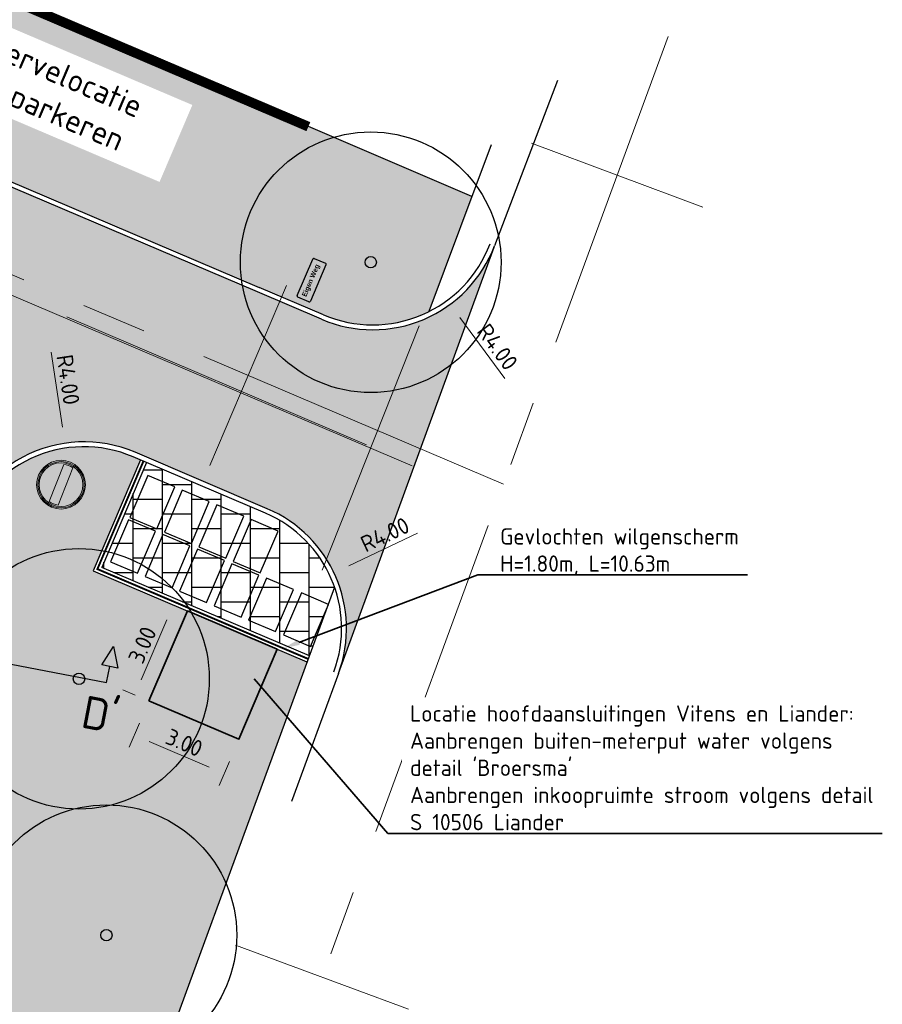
# Model space of a CAD drawing. Header units: metres. Extents: x 186340 to 190086, y 444329 to 445139.
# Tile 12 of 62: x 186487 to 186514, y 444454 to 444484. Entities that reach past the tile are written whole.
import ezdxf
from ezdxf import colors
from ezdxf.entities.mleader import LeaderData, LeaderLine
from ezdxf.enums import TextEntityAlignment as Align
from ezdxf.math import Vec2, Vec3

# ---------------------------------------------------------------- set-up
doc = ezdxf.new("R2010")
doc.units = ezdxf.units.M
doc.linetypes.add('AM-AS', pattern=[16, 10, -2, 2, -2])
doc.layers.get('0').update_dxf_attribs({"lineweight": 25})
doc.layers.get('Defpoints').update_dxf_attribs({"color": 5, "lineweight": 25})
doc.layers.add('B-WE-GR-BOOM-S', color=253, linetype='Continuous', lineweight=25, transparency=0.25)
doc.layers.add('JT-VKB-ZWART', color=7, linetype='Continuous')
doc.layers.add('N-WE-AM-PROFIEL-SD', color=7, linetype='Continuous')
doc.layers.add('N-WE-AM-AS_WEG-G', color=10, linetype='AM-AS', lineweight=5, plot=False)
for name, color, linetype, lineweight in [('N-WE-AM-CONSTRUCTIELIJN-G', 30, 'Continuous', 25), ('N-WE-VH-MATERIAALGRENS-G', 240, 'Continuous', 35), ('X-XX-AL-MAATVOERING-M', 7, 'Continuous', 18), ('X-XX-AL-T35', 50, 'Continuous', 35)]:
    doc.layers.add(name, color=color, linetype=linetype, lineweight=lineweight)
for name, color, linetype, lineweight, true_color in [('N-WE-GR-GROEN-V', 7, 'Continuous', 25, 0xd2e4d4), ('N-WE-VH-VERHARDING_RIJBAAN-V', 7, 'Continuous', 25, 0xcccccc), ('N-WE-VH-VERHARDING_TROTTOIR-V', 7, 'Continuous', 25, 0xb2b2ae)]:
    doc.layers.add(name, color=color, linetype=linetype, lineweight=lineweight, true_color=true_color)
doc.layers.add('X-XX-AL-HULPLIJN-G', color=7, linetype='Continuous', lineweight=18, true_color=0xff7f9f, plot=False)
doc.styles.add('ANWB Uu', font='txt', dxfattribs={"height": 5})
doc.styles.add('NLCS-ISO', font='NLCS-ISO.ttf')
doc.styles.add('NLCS-ISO-ANNOTATIEF-T35', font='NLCS-ISO.ttf', dxfattribs={"height": 3.5})
doc.styles.add('NLCS-ISO-M200-T25', font='NLCS-ISO.ttf', dxfattribs={"height": 0.5})
doc.dimstyles.new('NLCS-M200-T25-PIJL_L2_H1', dxfattribs={"dimscale": 0.2, "dimtxt": 2.5, "dimasz": 2.5, "dimexe": 2, "dimexo": 2, "dimgap": 0.7, "dimtad": 1, "dimzin": 0, "dimdsep": 46, "dimtxsty": 'NLCS-ISO-M200-T25', "dimcen": 0, "dimdle": 2, "dimclrd": 256, "dimclre": 256, "dimclrt": 256, "dimadec": 1, "dimazin": 0, "dimtfac": 1, "dimtdec": 3, "dimtofl": 0, "dimtmove": 0, "dimatfit": 3, "dimfxl": 2, "dimfxlon": 1, "dimtfillclr": 256, "dimtolj": 1, "dimtzin": 0, "dimlwd": -1, "dimlwe": -1, "dimarcsym": 0})

# ---------------------------------------------------------------- blocks, each defined once
blk = doc.blocks.new('*U4')
for radius in [4, 0.175]:
    blk.add_circle((0, 0), radius)
blk = doc.blocks.new('*U125')
for p, q in [((-0.151, 0.538), (0.212, 1.105)), ((0.212, 1.105), (0.34, 0.444)), ((0.34, 0.444), (-0.151, 0.538)), ((0, 0), (0.094, 0.491)), ((17.833, -2.92), (18.197, -2.354)), ((18.197, -2.354), (18.324, -3.015)), ((18.324, -3.015), (17.833, -2.92)), ((17.984, -3.459), (18.079, -2.968))]:
    blk.add_line(p, q)
blk.add_lwpolyline([(0, 0), (17.984, -3.459)])
at = {"style": 'NLCS-ISO'}
for tag, p in [('PROFIELNR', (-0.094, -0.491)), ('PROFIELNR2', (17.89, -3.95))]:
    blk.add_attdef(tag, text='', height=1, rotation=349.1145, dxfattribs=at).set_placement(p, align=Align.TOP_CENTER)
blk = doc.blocks.new('*D229')
at = {"layer": 'Defpoints', "color": 0, "transparency": 16777216}
for p in [(186488.701, 444471.218), (186489.289, 444467.262)]:
    blk.add_point(p, dxfattribs=at)
at = {"layer": 'X-XX-AL-MAATVOERING-M', "transparency": 16777216}
blk.add_line((186488.285, 444474.017), (186488.627, 444471.713), dxfattribs=at)
blk.add_solid([(186488.71, 444471.725), (186488.545, 444471.7), (186488.701, 444471.218)], dxfattribs=at)
at = {"layer": 'X-XX-AL-MAATVOERING-M', "transparency": 16777216, "insert": (186488.805, 444473.17), "char_height": 0.5, "attachment_point": 5, "rotation": 278.4577, "style": 'NLCS-ISO-M200-T25'}
blk.add_mtext('\\A1;R4.00', dxfattribs=at)
blk = doc.blocks.new('*D230')
at = {"layer": 'Defpoints', "color": 0, "transparency": 16777216}
for p in [(186498.151, 444478.702), (186500.527, 444475.484)]:
    blk.add_point(p, dxfattribs=at)
at = {"layer": 'X-XX-AL-MAATVOERING-M', "transparency": 16777216}
blk.add_line((186502.207, 444473.207), (186500.824, 444475.082), dxfattribs=at)
blk.add_solid([(186500.891, 444475.131), (186500.757, 444475.032), (186500.527, 444475.484)], dxfattribs=at)
at = {"layer": 'X-XX-AL-MAATVOERING-M', "transparency": 16777216, "insert": (186501.978, 444474.175), "char_height": 0.5, "attachment_point": 5, "rotation": 306.4333, "style": 'NLCS-ISO-M200-T25'}
blk.add_mtext('\\A1;R4.00', dxfattribs=at)
blk = doc.blocks.new('*D231')
at = {"layer": 'Defpoints', "color": 0, "transparency": 16777216}
for p in [(186496.962, 444467.243), (186493.346, 444465.531)]:
    blk.add_point(p, dxfattribs=at)
at = {"layer": 'X-XX-AL-MAATVOERING-M', "transparency": 16777216}
blk.add_line((186499.52, 444468.454), (186497.414, 444467.457), dxfattribs=at)
blk.add_solid([(186497.378, 444467.532), (186497.449, 444467.382), (186496.962, 444467.243)], dxfattribs=at)
at = {"layer": 'X-XX-AL-MAATVOERING-M', "transparency": 16777216, "insert": (186498.526, 444468.415), "char_height": 0.5, "attachment_point": 5, "rotation": 25.335, "style": 'NLCS-ISO-M200-T25'}
blk.add_mtext('\\A1;R4.00', dxfattribs=at)
blk = doc.blocks.new('N-SVW-VERKEERSTEKEN_BORD_C02-SO')
at = {"true_color": 0xff0000}
h = blk.add_hatch(color=1, dxfattribs=at)
h.dxf.hatch_style = 1
h.paths.add_polyline_path([(-3.75, 0), (-3.55, 0, -1), (3.55, 0), (3.75, 0, 1)])
at = {"true_color": 0xffffff}
h = blk.add_hatch(color=7, dxfattribs=at)
h.dxf.hatch_style = 1
h.paths.add_polyline_path([(3.35, 0), (3.55, 0, 1), (-3.55, 0), (-3.35, 0, -1)])
at = {"true_color": 0xff0000}
h = blk.add_hatch(color=1, dxfattribs=at)
h.dxf.hatch_style = 1
h.paths.add_polyline_path([(-3.35, 0), (-3.15, 0, -0.060174), (-3.06, 0.75), (3.06, 0.75, -0.060174), (3.15, 0), (3.35, 0, 1)])
h = blk.add_hatch(color=1, dxfattribs=at)
h.dxf.hatch_style = 1
h.paths.add_polyline_path([(-3.55, 0), (-3.75, 0, 1), (3.75, 0), (3.55, 0, -1)])
at = {"true_color": 0xffffff}
h = blk.add_hatch(color=7, dxfattribs=at)
h.dxf.hatch_style = 1
h.paths.add_polyline_path([(-3.35, 0), (-3.55, 0, 1), (3.55, 0), (3.35, 0, -1)])
at = {"true_color": 0xff0000}
h = blk.add_hatch(color=1, dxfattribs=at)
h.dxf.hatch_style = 1
h.paths.add_polyline_path([(3.35, 0), (3.15, 0, -0.060174), (3.06, -0.75), (-3.06, -0.75, -0.060174), (-3.15, 0), (-3.35, 0, 1)])
at = {"true_color": 0xffffff}
h = blk.add_hatch(color=7, dxfattribs=at)
h.dxf.hatch_style = 1
h.paths.add_polyline_path([(3.06, -0.75, 0.120784), (3.06, 0.75), (-3.06, 0.75, 0.120784), (-3.06, -0.75)])
at = {"color": 7, "lineweight": 0, "true_color": 0xffffff}
blk.add_lwpolyline([(-3.06, -0.75), (3.06, -0.75, 0.120784), (3.06, 0.75), (-3.06, 0.75, 0.120784)], format="xyb", close=True, dxfattribs=at)
at = {"color": 1, "lineweight": 0, "true_color": 0xff0000}
blk.add_circle((0, 0), 3.75, dxfattribs=at)
at = {"color": 7, "lineweight": 0, "true_color": 0xffffff}
for radius in [3.55, 3.35]:
    blk.add_circle((0, 0), radius, dxfattribs=at)
blk = doc.blocks.new('EIGENWEG')
at = {"true_color": 0xffffff}
h = blk.add_hatch(color=7, dxfattribs=at)
h.dxf.hatch_style = 1
h.paths.add_polyline_path([(1.1, 14.6, 0.414214), (0, 13.5), (0, 1.1, 0.414214), (1.1, 0), (41.6, 0), (41.9, 0, 0.414214), (43, 1.1), (43, 13.5, 0.414214), (41.9, 14.6), (41.6, 14.6)])
h.paths.add_polyline_path([(10.5, 16.7), (32.5, 16.7), (32.5, 23.5), (10.5, 23.5)], flags=9)
at = {"layer": 'JT-VKB-ZWART'}
for p, q in [((0, 1.1, 500), (0, 13.5, 500)), ((1.1, 14.6, 500), (41.6, 14.6, 500)), ((41.9, 14.6, 500), (41.6, 14.6, 500)), ((43, 13.5, 500), (43, 1.1, 500)), ((41.6, 0, 500), (1.1, 0, 500)), ((41.9, 0, 500), (41.6, 0, 500))]:
    blk.add_line(p, q, dxfattribs=at)
for centre, start, end in [((1.1, 13.5, 500), 90, 180), ((41.9, 13.5, 500), 0, 90), ((1.1, 1.1, 500), 180, 270), ((41.9, 1.1, 500), 270, 0)]:
    blk.add_arc(centre, 1.1, start, end, dxfattribs=at)
at = {"color": 18, "true_color": 0x000000, "insert": (3.2, 10.6, 500), "char_height": 5, "attachment_point": 1, "style": 'ANWB Uu'}
blk.add_mtext_dynamic_manual_height_columns('{\\fAnwb Uu|b1|i0|c0|p2;Eigen Weg}', width=40.774, gutter_width=0.9, heights=[0], dxfattribs=at)
blk = doc.blocks.new('*D309')
at = {"layer": 'Defpoints', "color": 0, "transparency": 16777216}
for p in [(186491.285, 444463.312), (186490.835, 444462.258), (186494.044, 444462.135)]:
    blk.add_point(p, dxfattribs=at)
at = {"layer": 'X-XX-AL-MAATVOERING-M', "transparency": 16777216}
for p, q in [((186490.992, 444462.626), (186490.678, 444461.89)), ((186493.135, 444461.277), (186491.295, 444462.061)), ((186493.752, 444461.449), (186493.438, 444460.713))]:
    blk.add_line(p, q, dxfattribs=at)
for points in [[(186491.328, 444462.138), (186491.262, 444461.985), (186490.835, 444462.258)], [(186493.167, 444461.354), (186493.102, 444461.2), (186493.595, 444461.081)]]:
    blk.add_solid(points, dxfattribs=at)
at = {"layer": 'X-XX-AL-MAATVOERING-M', "transparency": 16777216, "insert": (186492.368, 444462.028), "char_height": 0.5, "attachment_point": 5, "rotation": 336.9031, "style": 'NLCS-ISO-M200-T25'}
blk.add_mtext('\\A1;3.00', dxfattribs=at)
blk = doc.blocks.new('*D310')
at = {"layer": 'Defpoints', "color": 0, "transparency": 16777216}
for p in [(186492.029, 444466.256), (186492.409, 444466.094), (186491.232, 444463.335)]:
    blk.add_point(p, dxfattribs=at)
at = {"layer": 'X-XX-AL-MAATVOERING-M', "transparency": 16777216}
for p, q in [((186492.041, 444466.251), (186491.661, 444466.413)), ((186491.048, 444463.957), (186491.833, 444465.796)), ((186490.864, 444463.492), (186490.484, 444463.654))]:
    blk.add_line(p, q, dxfattribs=at)
for points in [[(186491.756, 444465.829), (186491.91, 444465.764), (186492.029, 444466.256)], [(186490.972, 444463.989), (186491.125, 444463.924), (186490.852, 444463.497)]]:
    blk.add_solid(points, dxfattribs=at)
at = {"layer": 'X-XX-AL-MAATVOERING-M', "transparency": 16777216, "insert": (186491.082, 444465.029), "char_height": 0.5, "attachment_point": 5, "rotation": 66.9031, "style": 'NLCS-ISO-M200-T25'}
blk.add_mtext('\\A1;3.00', dxfattribs=at)

msp = doc.modelspace()

# ---------------------------------------------------------------- hatches: boundary and pattern name
at = {"layer": 'N-WE-GR-GROEN-V', "transparency": 33554687}
h = msp.add_hatch(color=256, dxfattribs=at)
h.dxf.hatch_style = 1
edge = h.paths.add_edge_path()
edge.add_line((186501.193, 444478.796), (186496.176, 444480.936))
edge.add_line((186496.176, 444480.936), (186475.48, 444489.763))
edge.add_line((186475.48, 444489.763), (186473.547, 444485.229))
edge.add_arc((186474.307, 444485.61), 0.85, 206.5828, 246.9031)
edge.add_line((186473.973, 444484.828), (186494.67, 444476.001))
edge.add_line((186494.67, 444476.001), (186496.641, 444475.161))
edge.add_arc((186498.151, 444478.702), 3.85, 246.9031, 296.5578)
edge.add_line((186499.872, 444475.259), (186501.193, 444478.796))
h = msp.add_hatch(color=256, dxfattribs=at)
h.dxf.hatch_style = 1
edge = h.paths.add_edge_path()
edge.add_line((186495.221, 444464.895), (186494.044, 444462.135))
edge.add_line((186494.044, 444462.135), (186491.285, 444463.312))
edge.add_line((186491.285, 444463.312), (186492.462, 444466.072))
edge.add_line((186492.462, 444466.072), (186489.571, 444467.304))
edge.add_line((186489.571, 444467.304), (186491.023, 444470.708))
edge.add_line((186491.023, 444470.708), (186490.8, 444470.803))
edge.add_arc((186489.289, 444467.262), 3.85, 66.9031, 163.0214)
edge.add_arc((186486.42, 444468.138), 0.85, 163.0214, 214.1145)
edge.add_line((186485.716, 444467.661), (186486.825, 444466.025))
edge.add_arc((186485.873, 444465.38), 1.15, -10.8855, 34.1145, ccw=False)
edge.add_line((186487.002, 444465.163), (186481.874, 444438.496))
edge.add_arc((186480.744, 444438.713), 1.15, 304.1145, 349.1145, ccw=False)
edge.add_line((186481.389, 444437.761), (186479.733, 444436.64))
edge.add_arc((186480.21, 444435.936), 0.85, 124.1145, 169.1145)
edge.add_line((186479.375, 444436.096), (186479.211, 444435.243))
edge.add_arc((186483.974, 444434.328), 4.85, 169.1145, 211.6409)
edge.add_arc((186482.271, 444433.278), 2.85, 211.6409, 269.2103)
edge.add_line((186482.232, 444430.429), (186487.715, 444444.627))
edge.add_line((186487.715, 444444.627), (186488.645, 444444.268))
edge.add_line((186488.645, 444444.268), (186489.559, 444446.569))
edge.add_line((186489.559, 444446.569), (186496.131, 444464.507))
edge.add_line((186496.131, 444464.507), (186495.221, 444464.895))
at = {"layer": 'N-WE-VH-MATERIAALGRENS-G', "true_color": 0xff0000, "transparency": 33554610}
h = msp.add_hatch(color=1, dxfattribs=at)
h.dxf.hatch_style = 1
h.paths.add_polyline_path([(186492.462, 444466.072), (186491.285, 444463.312), (186494.044, 444462.135), (186495.221, 444464.895)])
at = {"layer": 'N-WE-VH-VERHARDING_RIJBAAN-V', "transparency": 33554687}
h = msp.add_hatch(color=256, dxfattribs=at)
h.dxf.hatch_style = 1
h.paths.add_polyline_path([(186501.877, 444477.248, -0.423322), (186496.582, 444475.023), (186494.611, 444475.864), (186464.61, 444488.658, -0.112086), (186462.817, 444489.956), (186457.912, 444495.534, -0.056463), (186457.783, 444495.719), (186428.099, 444504.819), (186427.955, 444504.863, 0.414214), (186427.518, 444504.631), (186425.965, 444499.564, 0.414214), (186426.197, 444499.126), (186426.579, 444499.009), (186452.999, 444490.91, -0.13892), (186455.289, 444489.431), (186459.457, 444484.69, 0.047954), (186460.155, 444484.035), (186478.964, 444476.014, -0.353081), (186481.913, 444470.47), (186474.711, 444433.023, 0.286694), (186476.238, 444429.069), (186478.804, 444427.143, -0.341266), (186480.429, 444421.249), (186484.994, 444432.019, -0.598081), (186479.717, 444431.705, -0.187716), (186479.064, 444435.272), (186479.228, 444436.125), (186485.361, 444468.017, -0.478108), (186490.858, 444470.941), (186494.916, 444469.211, -0.398325), (186497.106, 444464.165)])
at = {"layer": 'N-WE-VH-VERHARDING_TROTTOIR-V'}
h = msp.add_hatch(dxfattribs=at)
h.set_pattern_fill('AVH-TEGEL_300X300_HALFST-SO', color=256, scale=3, pattern_type=2)
h.set_pattern_definition([(0, (0, 0), (0.9, 0.45), [0.9, -0.9]), (90, (0, 0), (-0.9, 6e-17), [])])
h.paths.add_polyline_path([(186494.857, 444469.073), (186491.207, 444470.629), (186489.834, 444467.41), (186496.209, 444464.691), (186496.982, 444466.797, 0.211202)])

# ---------------------------------------------------------------- linework, layer by layer
at = {"layer": 'N-WE-AM-AS_WEG-G'}
for p, q in [((186497.963, 444471.173), (186461.025, 444486.925)), ((186492.717, 444444.29), (186507.923, 444485.614)), ((186508.28, 444478.461), (186503.027, 444480.43)), ((186502.162, 444469.958), (186485.646, 444477.002)), ((186495.502, 444476.06), (186493.148, 444470.541)), ((186499.252, 444453.847), (186493.939, 444455.815))]:
    msp.add_line(p, q, dxfattribs=at)
at = {"layer": 'N-WE-AM-CONSTRUCTIELIJN-G'}
for p, q in [((186494.611, 444475.864), (186464.61, 444488.658)), ((186503.816, 444482.352), (186501.891, 444477.282)), ((186497.103, 444464.156), (186501.873, 444477.236)), ((186496.641, 444475.161), (186494.67, 444476.001)), ((186496.582, 444475.023), (186494.611, 444475.864)), ((186494.916, 444469.211), (186490.858, 444470.941)), ((186491.207, 444470.629), (186489.834, 444467.41)), ((186494.857, 444469.073), (186490.8, 444470.803)), ((186496.209, 444464.691), (186489.834, 444467.41)), ((186497.103, 444464.156), (186495.663, 444460.223))]:
    msp.add_line(p, q, dxfattribs=at)
at = {"layer": 'N-WE-AM-CONSTRUCTIELIJN-G', "const_width": 0.3, "flags": 128}
msp.add_lwpolyline([(186496.176, 444480.936), (186464.278, 444494.54), (186464.551, 444495.151)], dxfattribs=at)
at = {"layer": 'N-WE-AM-CONSTRUCTIELIJN-G'}
msp.add_lwpolyline([(186475.204, 444489.88), (186473.525, 444485.943, 0.414214), (186473.973, 444484.828), (186494.67, 444476.001, 0.414214)], format="xyb", dxfattribs=at)
at = {"layer": 'N-WE-AM-CONSTRUCTIELIJN-G', "flags": 128}
for points in [[(186501.193, 444478.796), (186496.176, 444480.936)], [(186501.785, 444480.382), (186499.873, 444475.26)], [(186496.982, 444466.797), (186489.559, 444446.569), (186488.623, 444444.212)]]:
    msp.add_lwpolyline(points, dxfattribs=at)
at = {"layer": 'N-WE-AM-CONSTRUCTIELIJN-G'}
msp.add_lwpolyline([(186491.023, 444470.708), (186489.571, 444467.304), (186496.131, 444464.507)], dxfattribs=at)
at = {"layer": 'N-WE-AM-CONSTRUCTIELIJN-G', "const_width": 0.06}
msp.add_lwpolyline([(186491.115, 444470.669), (186489.702, 444467.357), (186496.17, 444464.599)], dxfattribs=at)
at = {"layer": 'N-WE-AM-CONSTRUCTIELIJN-G', "flags": 128}
for points in [[(186490.699, 444468.943), (186491.527, 444468.59), (186492.076, 444469.878), (186491.249, 444470.231)], [(186491.757, 444468.492), (186492.585, 444468.139), (186493.134, 444469.427), (186492.306, 444469.78)], [(186492.815, 444468.041), (186493.643, 444467.688), (186494.192, 444468.976), (186493.364, 444469.329)], [(186490.108, 444467.584), (186490.936, 444467.231), (186491.485, 444468.519), (186490.657, 444468.872)], [(186493.873, 444467.59), (186494.701, 444467.237), (186495.25, 444468.525), (186494.422, 444468.878)], [(186491.166, 444467.133), (186491.994, 444466.78), (186492.543, 444468.068), (186491.715, 444468.421)], [(186492.224, 444466.682), (186493.051, 444466.329), (186493.601, 444467.617), (186492.773, 444467.97)], [(186493.281, 444466.231), (186494.109, 444465.878), (186494.659, 444467.166), (186493.831, 444467.519)], [(186494.344, 444465.792), (186495.172, 444465.439), (186495.721, 444466.726), (186494.893, 444467.079)], [(186495.412, 444465.336), (186496.24, 444464.983), (186496.789, 444466.271), (186495.961, 444466.624)]]:
    msp.add_lwpolyline(points, close=True, dxfattribs=at)
at = {"layer": 'N-WE-AM-CONSTRUCTIELIJN-G'}
for centre, radius, start, end in [((186498.151, 444478.702), 4, 246.9031, 339.2038), ((186498.151, 444478.702), 3.85, 246.9031, 339.2038), ((186489.289, 444467.262), 4, 66.9031, 169.1145), ((186489.289, 444467.262), 3.85, 66.9031, 163.0214), ((186493.346, 444465.531), 3.85, 339.8964, 66.9031), ((186493.346, 444465.531), 4, 339.8964, 66.9031)]:
    msp.add_arc(centre, radius, start, end, dxfattribs=at)
at = {"layer": 'N-WE-VH-MATERIAALGRENS-G'}
msp.add_lwpolyline([(186491.285, 444463.312), (186494.044, 444462.135), (186495.221, 444464.895), (186492.462, 444466.072)], close=True, dxfattribs=at)
at = {"layer": 'X-XX-AL-HULPLIJN-G'}
for p, q in [((186465.528, 444484.941), (186499.364, 444470.525)), ((186499.573, 444474.819), (186496.6, 444467.319))]:
    msp.add_line(p, q, dxfattribs=at)

# ---------------------------------------------------------------- block references
at = {"xscale": 0.03, "yscale": 0.03, "rotation": 66.90305791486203}
msp.add_blockref('EIGENWEG', (186496.224, 444475.548), dxfattribs=at)
at = {"layer": 'B-WE-GR-BOOM-S'}
for p in [(186498.089, 444476.775), (186489.137, 444463.988), (186489.978, 444456.121)]:
    msp.add_blockref('*U4', p, dxfattribs=at)
at = {"layer": 'N-WE-AM-CONSTRUCTIELIJN-G', "xscale": 0.2, "yscale": 0.2, "zscale": 0.2, "rotation": 248.4262661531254}
msp.add_blockref('N-SVW-VERKEERSTEKEN_BORD_C02-SO', (186488.586, 444469.947), dxfattribs=at)
at = {"layer": 'N-WE-AM-PROFIEL-SD'}
msp.add_blockref('*U125', (186472.002, 444467.333), dxfattribs=at).add_auto_attribs({'PROFIELNR': 'D', 'PROFIELNR2': "D'"})

# ---------------------------------------------------------------- dimensions: what is measured, and where the dimension line sits
at = {"layer": 'X-XX-AL-MAATVOERING-M'}
for center, mpoint, picture, middle in [((186498.151, 444478.702), (186500.527, 444475.484), '*D230', (186501.978, 444474.175)), ((186489.289, 444467.262), (186488.701, 444471.218), '*D229', (186488.805, 444473.17)), ((186493.346, 444465.531), (186496.962, 444467.243), '*D231', (186498.526, 444468.415))]:
    dim = msp.add_radius_dim(center=center, mpoint=mpoint, dimstyle='NLCS-M200-T25-PIJL_L2_H1', dxfattribs=at)
    dim.commit()
    dim.dimension.update_dxf_attribs({"geometry": picture, "text_midpoint": middle})
dim = msp.add_aligned_dim(p1=(186491.232, 444463.335), p2=(186492.409, 444466.094), distance=0.413, dimstyle='NLCS-M200-T25-PIJL_L2_H1', dxfattribs=at)
dim.commit()
dim.dimension.update_dxf_attribs({"geometry": '*D310', "text_midpoint": (186491.082, 444465.029)})

# ---------------------------------------------------------------- next in the draw order: texts
at = {"layer": 'X-XX-AL-T35', "insert": (186485.688, 444484.175), "char_height": 0.7, "width": 7.03249, "attachment_point": 1, "rotation": 336.9031, "style": 'NLCS-ISO-ANNOTATIEF-T35', "bg_fill": 3, "box_fill_scale": 1.5, "bg_fill_color": 256, "bg_fill_transparency": 0}
msp.add_mtext('Reservelocatie uitb. parkeren', dxfattribs=at)

# ---------------------------------------------------------------- next in the draw order: leaders
at = {"layer": 'X-XX-AL-T35'}
ml = msp.add_multileader_mtext('Standard', dxfattribs=at)
ml.set_content('Gevlochten wilgenscherm\\PH=1.80m, L=10.63m', color=256, style='NLCS-ISO-M200-T25')
ml.set_leader_properties(color=256, linetype='ByLayer', lineweight=-1)
ml.build(insert=Vec2(0, 0))
ml.multileader.update_dxf_attribs({"text_left_attachment_type": 5, "text_right_attachment_type": 5, "dogleg_length": 0.5, "arrow_head_size": 0.5})
ctx = ml.context
ctx.base_point, ctx.char_height, ctx.arrow_head_size, ctx.landing_gap_size, ctx.plane_origin = Vec3(186501.881, 444467.176), 0.5, 0.5, 0.18, Vec3(186493.841, 444465.637)
ctx.left_attachment, ctx.right_attachment = 5, 5
notes = []
notes.append((ctx, [(1, (1, 1, 0), (186501.381, 444467.176), (1, 0), 0.5, [(0, [(186495.413, 444464.93)], 0, [])])]))
ctx.mtext.insert, ctx.mtext.width, ctx.mtext.flow_direction = Vec3(186502.061, 444468.609), 7.51667, 5
ctx.mtext.has_bg_fill, ctx.mtext.bg_color, ctx.mtext.bg_scale_factor, ctx.mtext.bg_transparency, ctx.mtext.use_window_bg_color = 1, -1027028792, 1.5, 0, 1
ml = msp.add_multileader_mtext('Standard', dxfattribs=at)
ml.set_content("Locatie hoofdaansluitingen Vitens en Liander: \\PAanbrengen buiten-meterput water volgens detail 'Broersma'\\PAanbrengen inkoopruimte stroom volgens detail S 10506 Liander", color=256, style='NLCS-ISO-M200-T25')
ml.set_leader_properties(color=256, linetype='ByLayer', lineweight=-1)
ml.build(insert=Vec2(0, 0))
ml.multileader.update_dxf_attribs({"text_left_attachment_type": 5, "text_right_attachment_type": 5, "dogleg_length": 0.5, "arrow_head_size": 0.5})
ctx = ml.context
ctx.base_point, ctx.char_height, ctx.arrow_head_size, ctx.landing_gap_size, ctx.plane_origin = Vec3(186499.116, 444459.241), 0.5, 0.5, 0.18, Vec3(186503.266, 444463.048)
ctx.left_attachment, ctx.right_attachment = 5, 5
notes.append((ctx, [(1, (1, 1, 0), (186498.616, 444459.241), (1, 0), 0.5, [(0, [(186494.191, 444464.367)], 0, [])])]))
ctx.mtext.insert, ctx.mtext.width, ctx.mtext.flow_direction = Vec3(186499.296, 444463.175), 14.34799, 5
ctx.mtext.has_bg_fill, ctx.mtext.bg_color, ctx.mtext.bg_scale_factor, ctx.mtext.bg_transparency, ctx.mtext.use_window_bg_color = 1, -1027028792, 1.5, 0, 1
for ctx, leaders in notes:
    for number, flags, end, landing, length, lines in leaders:
        leader = LeaderData()
        leader.index, (leader.has_last_leader_line, leader.has_dogleg_vector, leader.attachment_direction) = number, flags
        leader.last_leader_point, leader.dogleg_vector, leader.dogleg_length = Vec3(end), Vec3(landing), length
        for number, points, colour, breaks in lines:
            line = LeaderLine()
            line.index, line.vertices, line.color, line.breaks = number, Vec3.list(points), colors.encode_raw_color(colour), breaks
            leader.lines.append(line)
        ctx.leaders.append(leader)

# ---------------------------------------------------------------- next in the draw order: dimensions: what is measured, and where the dimension line sits
at = {"layer": 'X-XX-AL-MAATVOERING-M'}
dim = msp.add_aligned_dim(p1=(186494.044, 444462.135), p2=(186491.285, 444463.312), distance=1.146, dimstyle='NLCS-M200-T25-PIJL_L2_H1', dxfattribs=at)
dim.commit()
dim.dimension.update_dxf_attribs({"geometry": '*D309', "text_midpoint": (186492.368, 444462.028)})

doc.saveas('drawing.dxf')
